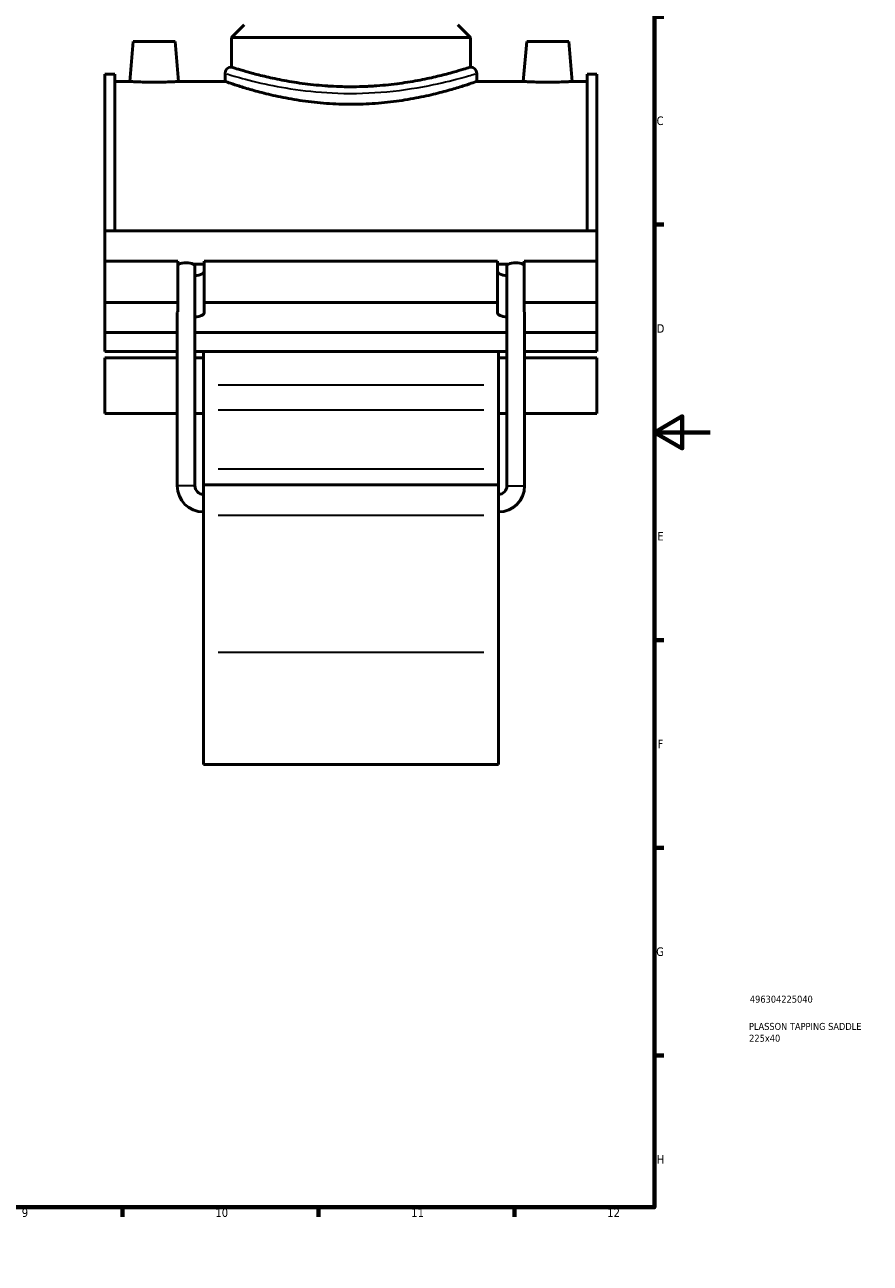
# Model space of a CAD drawing. Header units: millimetres. Extents: x 0 to 909, y -438 to 1024.
# Tile 3 of 5: x 596 to 898, y 0 to 443. Entities that reach past the tile are written whole.
import ezdxf

# ---------------------------------------------------------------- set-up
doc = ezdxf.new("R2010")
doc.units = ezdxf.units.MM
for name, color, linetype, lineweight in [('Border (ANSI)', 7, 'Continuous', 70), ('Title (ISO)', 7, 'Continuous', 50), ('Visible (ANSI)', 7, 'Continuous', 50), ('Visible Narrow (ANSI)', 7, 'Continuous', 35)]:
    doc.layers.add(name, color=color, linetype=linetype, lineweight=lineweight)
doc.styles.add('Note Text (ANSI)', font='tahoma.ttf')
doc.styles.add('Note Text (ISO)', font='tahoma.ttf')

# ---------------------------------------------------------------- blocks, each defined once
blk = doc.blocks.new('Borders Default Border')
at = {"layer": 'Border (ANSI)'}
for p, q in [((70.08, 574), (70.08, 577.45)), ((140.17, 574), (140.17, 577.45)), ((210.25, 574), (210.25, 577.45)), ((280.33, 574), (280.33, 577.45)), ((350.42, 574), (350.42, 577.45)), ((490.58, 574), (490.58, 577.45)), ((560.67, 574), (560.67, 577.45)), ((630.75, 574), (630.75, 577.45)), ((700.83, 574), (700.83, 577.45)), ((770.92, 574), (770.92, 577.45)), ((20, 519.75), (16.55, 519.75)), ((821, 519.75), (824.45, 519.75)), ((20, 445.5), (16.55, 445.5)), ((821, 445.5), (824.45, 445.5)), ((20, 371.25), (16.55, 371.25)), ((821, 371.25), (824.45, 371.25)), ((20, 222.75), (16.55, 222.75)), ((821, 222.75), (824.45, 222.75)), ((20, 148.5), (16.55, 148.5)), ((821, 148.5), (824.45, 148.5)), ((20, 74.25), (16.55, 74.25)), ((821, 74.25), (824.45, 74.25)), ((70.08, 20), (70.08, 16.55)), ((140.17, 20), (140.17, 16.55)), ((210.25, 20), (210.25, 16.55)), ((280.33, 20), (280.33, 16.55)), ((350.42, 20), (350.42, 16.55)), ((490.58, 20), (490.58, 16.55)), ((560.67, 20), (560.67, 16.55)), ((630.75, 20), (630.75, 16.55)), ((700.83, 20), (700.83, 16.55)), ((770.92, 20), (770.92, 16.55))]:
    blk.add_line(p, q, dxfattribs=at)
at = {"layer": 'Border (ANSI)', "flags": 128}
for points in [[(420.5, 594), (420.5, 574), (414.73, 584), (426.27, 584), (420.5, 574)], [(20, 20), (20, 574), (821, 574), (821, 20), (20, 20)], [(0, 297), (20, 297), (10, 302.77), (10, 291.23), (20, 297)], [(841, 297), (821, 297), (831, 302.77), (831, 291.23), (821, 297)], [(420.5, 0), (420.5, 20), (414.73, 10), (426.27, 10), (420.5, 20)]]:
    blk.add_lwpolyline(points, dxfattribs=at)
at = {"layer": 'Border (ANSI)', "color": 230, "true_color": 0xff0080, "attachment_point": 7, "style": 'Note Text (ANSI)'}
for s, insert, char_height in [('1', (34.35, 574.4), 3.05), ('2', (104.2, 574.4), 3.05), ('3', (174.26, 574.34), 3.05), ('4', (244.23, 574.4), 3.05), ('5', (314.48, 574.34), 3.05), ('6', (384.49, 574.34), 3.05), ('7', (454.6, 574.4), 3.05), ('8', (524.63, 574.33), 3.05), ('9', (594.7, 574.34), 3.05), ('10', (663.96, 574.34), 3.048), ('11', (734.04, 574.4), 3.048), ('12', (804.13, 574.4), 3.048), ('A', (16.78, 555.35), 3.05), ('A', (821.63, 555.35), 3.05), ('B', (17.15, 481.1), 3.05), ('B', (821.99, 481.1), 3.05), ('C', (16.95, 406.8), 3.05), ('C', (821.8, 406.8), 3.05), ('D', (16.96, 332.6), 3.05), ('D', (821.81, 332.6), 3.05), ('E', (17.21, 258.35), 3.05), ('E', (822.05, 258.35), 3.05), ('F', (17.29, 184.1), 3.05), ('F', (822.14, 184.1), 3.05), ('G', (16.81, 109.79), 3.05), ('G', (821.66, 109.79), 3.05), ('H', (16.97, 35.6), 3.05), ('H', (821.81, 35.6), 3.05), ('1', (34.35, 16.55), 3.05), ('2', (104.2, 16.55), 3.05), ('3', (174.26, 16.49), 3.05), ('4', (244.23, 16.55), 3.05), ('5', (314.48, 16.49), 3.05), ('6', (384.49, 16.49), 3.05), ('7', (454.6, 16.55), 3.05), ('8', (524.63, 16.48), 3.05), ('9', (594.7, 16.49), 3.05), ('10', (663.96, 16.49), 3.048), ('11', (734.04, 16.55), 3.048), ('12', (804.13, 16.55), 3.048)]:
    blk.add_mtext(s, dxfattribs=dict(at, insert=insert, char_height=char_height))
blk = doc.blocks.new('Title Blocks ISO')
at = {"layer": 'Title (ISO)', "color": 232, "true_color": 0xca0064, "style": 'Note Text (ISO)'}
for tag, p in [('PART_NUMBER_001', (34.16, 73.13)), ('DESCRIPTION_001', (33.84, 63.4)), ('DESCRIPTION_002', (33.91, 59.18))]:
    blk.add_attdef(tag, p, '', height=2.5, dxfattribs=at)

msp = doc.modelspace()

# ---------------------------------------------------------------- linework, layer by layer
at = {"layer": 'Visible (ANSI)'}
for p, q in [((674.214, 442.695), (669.714, 438.195)), ((750.714, 442.695), (755.214, 438.195)), ((634.564, 436.695), (633.317, 422.445)), ((634.564, 436.695), (649.564, 436.695)), ((649.564, 436.695), (650.81, 422.445)), ((755.214, 438.195), (669.714, 438.195)), ((669.714, 427.575), (669.714, 438.195)), ((755.214, 427.575), (755.214, 438.195)), ((775.364, 436.695), (774.117, 422.445)), ((790.364, 436.695), (775.364, 436.695)), ((790.364, 436.695), (791.61, 422.445)), ((624.464, 369.009), (624.464, 425.01)), ((627.984, 425.01), (624.464, 425.01)), ((627.984, 425.01), (627.984, 369.009)), ((667.464, 425.325), (667.464, 422.445)), ((757.464, 425.325), (757.464, 422.445)), ((796.944, 425.01), (796.944, 369.009)), ((800.464, 425.01), (796.944, 425.01)), ((800.464, 369.009), (800.464, 425.01)), ((627.984, 422.445), (633.317, 422.445)), ((650.81, 422.445), (667.464, 422.445)), ((757.464, 422.445), (774.117, 422.445)), ((791.61, 422.445), (796.944, 422.445)), ((624.464, 369.009), (800.464, 369.009)), ((624.464, 358.246), (624.464, 369.009)), ((800.464, 358.246), (800.464, 369.009)), ((624.464, 358.246), (650.539, 358.246)), ((624.464, 343.446), (624.464, 358.246)), ((650.539, 343.446), (650.539, 358.246)), ((650.539, 357.169), (650.952, 357.169)), ((656.055, 357.169), (659.989, 357.169)), ((656.654, 277.855), (656.654, 356.496)), ((659.989, 358.246), (659.989, 343.446)), ((659.989, 358.246), (764.939, 358.246)), ((764.939, 343.446), (764.939, 358.246)), ((764.939, 357.169), (768.872, 357.169)), ((768.274, 277.855), (768.274, 356.496)), ((773.975, 357.169), (774.389, 357.169)), ((774.389, 358.246), (774.389, 343.446)), ((774.389, 358.246), (800.464, 358.246)), ((800.464, 343.446), (800.464, 358.246)), ((624.464, 343.446), (650.539, 343.446)), ((624.464, 332.672), (624.464, 343.446)), ((650.539, 340.123), (650.539, 343.446)), ((659.989, 343.446), (659.989, 339.675)), ((659.989, 343.446), (764.939, 343.446)), ((764.939, 339.675), (764.939, 343.446)), ((774.389, 343.446), (774.389, 340.123)), ((774.389, 343.446), (800.464, 343.446)), ((800.464, 343.446), (800.464, 332.672)), ((650.354, 277.855), (650.354, 339.736)), ((774.574, 277.855), (774.574, 339.736)), ((650.354, 332.672), (624.464, 332.672)), ((624.464, 332.672), (624.464, 325.944)), ((768.274, 332.672), (656.654, 332.672)), ((800.464, 332.672), (774.574, 332.672)), ((800.464, 325.944), (800.464, 332.672)), ((624.464, 325.944), (650.354, 325.944)), ((624.464, 323.612), (624.464, 303.708)), ((624.464, 323.612), (650.354, 323.612)), ((656.654, 325.944), (768.274, 325.944)), ((656.654, 323.612), (659.664, 323.612)), ((659.664, 325.944), (659.664, 313.822)), ((765.264, 313.822), (765.264, 325.944)), ((765.264, 323.612), (768.274, 323.612)), ((774.574, 325.944), (800.464, 325.944)), ((774.574, 323.612), (800.464, 323.612)), ((800.464, 303.708), (800.464, 323.612)), ((659.664, 313.822), (659.664, 304.997)), ((765.264, 304.997), (765.264, 313.822)), ((624.464, 303.708), (650.354, 303.708)), ((656.654, 303.708), (659.664, 303.708)), ((659.664, 284.004), (659.664, 304.997)), ((765.264, 304.997), (765.264, 284.004)), ((765.264, 303.708), (768.274, 303.708)), ((774.574, 303.708), (800.464, 303.708)), ((659.664, 278.22), (659.664, 284.004)), ((765.264, 284.004), (765.264, 278.22)), ((659.664, 278.22), (659.664, 267.426)), ((659.664, 278.22), (765.264, 278.22)), ((765.264, 267.426), (765.264, 278.22)), ((659.664, 218.387), (659.664, 267.426)), ((765.264, 267.426), (765.264, 218.387)), ((659.664, 218.387), (659.664, 178.32)), ((765.264, 178.32), (765.264, 218.387)), ((659.664, 178.32), (765.264, 178.32))]:
    msp.add_line(p, q, dxfattribs=at)
for centre, radius, start, end in [((669.714, 425.325), 2.25, 90, 180), ((755.214, 425.325), 2.25, 0, 90), ((659.664, 277.855), 9.31, 180, 270), ((659.664, 277.855), 3.01, 180, 270), ((765.264, 277.855), 9.31, 270, 0), ((765.264, 277.855), 3.01, 270, 0)]:
    msp.add_arc(centre, radius, start, end, dxfattribs=at)
for centre, major_axis, ratio, start_param, end_param in [((653.504, 356.496), (3.15, 0), 0.3639702, 2.5150727, 2.7971679), ((653.504, 356.496), (3.15, 0), 0.3639702, 0.62652, 2.5150727), ((653.504, 356.496), (3.15, 0), 0.3639702, 0, 0.62652), ((655.264, 354.475), (4.725, 0), 0.3420201, 5.0109863, 6.2831853), ((769.664, 354.475), (-4.725, 0), 0.3420201, 0, 1.272199), ((771.424, 356.496), (3.15, 0), 0.3639702, 2.5150727, 3.1415927), ((771.424, 356.496), (3.15, 0), 0.3639702, 0.62652, 2.5150727), ((771.424, 356.496), (3.15, 0), 0.3639702, 0.3444248, 0.62652), ((653.504, 339.736), (3.15, 0), 0.3639702, 2.7971679, 3.1415927), ((655.264, 339.675), (4.725, 0), 0.3420201, 5.0109863, 6.2831853), ((769.664, 339.675), (-4.725, 0), 0.3420201, 0, 1.272199), ((771.424, 339.736), (3.15, 0), 0.3639702, 0, 0.3444248)]:
    msp.add_ellipse(centre, major_axis=major_axis, ratio=ratio, start_param=start_param, end_param=end_param, dxfattribs=at)
for points, knots in [([(755.214, 427.575), (755.214, 427.575), (754.953, 427.491), (753.862, 427.147), (753.031, 426.887), (750.844, 426.235), (749.485, 425.842), (746.353, 424.996), (744.579, 424.543), (740.805, 423.665), (738.672, 423.208), (734.023, 422.344), (731.506, 421.939), (726.246, 421.261), (723.498, 420.989), (717.96, 420.628), (715.169, 420.538), (709.759, 420.538), (706.968, 420.628), (701.429, 420.989), (698.681, 421.261), (693.421, 421.939), (690.905, 422.344), (686.255, 423.208), (684.122, 423.665), (680.348, 424.543), (678.575, 424.996), (675.442, 425.842), (674.084, 426.235), (671.896, 426.887), (671.066, 427.147), (669.974, 427.491), (669.714, 427.575), (669.714, 427.575)], [6.491134, 6.491134, 6.491134, 6.491134, 7.3023663, 7.3023663, 8.1135985, 8.1135985, 8.9248308, 8.9248308, 9.736063, 9.736063, 10.5476143, 10.5476143, 11.3591655, 11.3591655, 12.1707168, 12.1707168, 12.9822681, 12.9822681, 13.7938194, 13.7938194, 14.6053706, 14.6053706, 15.4169219, 15.4169219, 16.2284732, 16.2284732, 17.0397054, 17.0397054, 17.8509377, 17.8509377, 18.6621699, 18.6621699, 19.4734021, 19.4734021, 19.4734021, 19.4734021]), ([(650.81, 422.445), (650.81, 422.445), (650.592, 422.429), (649.701, 422.373), (649.03, 422.333), (647.478, 422.257), (646.495, 422.217), (644.338, 422.16), (643.164, 422.144), (640.963, 422.144), (639.79, 422.16), (637.633, 422.217), (636.649, 422.257), (635.098, 422.333), (634.426, 422.373), (633.536, 422.429), (633.317, 422.445), (633.317, 422.445)], [1.3203318, 1.3203318, 1.3203318, 1.3203318, 1.6503014, 1.6503014, 1.9802711, 1.9802711, 2.3104673, 2.3104673, 2.6406636, 2.6406636, 2.9708599, 2.9708599, 3.3010562, 3.3010562, 3.6310258, 3.6310258, 3.9609955, 3.9609955, 3.9609955, 3.9609955]), ([(757.464, 422.445), (757.464, 422.445), (757.188, 422.347), (756.038, 421.95), (755.162, 421.651), (752.859, 420.898), (751.428, 420.444), (748.132, 419.466), (746.267, 418.943), (742.299, 417.927), (740.056, 417.397), (735.167, 416.395), (732.519, 415.923), (726.984, 415.135), (724.091, 414.817), (718.257, 414.395), (715.316, 414.291), (709.611, 414.291), (706.67, 414.395), (700.836, 414.817), (697.943, 415.135), (692.408, 415.923), (689.761, 416.395), (684.871, 417.397), (682.629, 417.927), (678.66, 418.943), (676.795, 419.466), (673.499, 420.444), (672.069, 420.898), (669.765, 421.651), (668.89, 421.95), (667.739, 422.347), (667.464, 422.445), (667.464, 422.445)], [6.8438585, 6.8438585, 6.8438585, 6.8438585, 7.6990942, 7.6990942, 8.5543298, 8.5543298, 9.4095655, 9.4095655, 10.2648012, 10.2648012, 11.1205301, 11.1205301, 11.9762591, 11.9762591, 12.831988, 12.831988, 13.687717, 13.687717, 14.5434459, 14.5434459, 15.3991749, 15.3991749, 16.2549038, 16.2549038, 17.1106327, 17.1106327, 17.9658684, 17.9658684, 18.8211041, 18.8211041, 19.6763398, 19.6763398, 20.5315754, 20.5315754, 20.5315754, 20.5315754]), ([(791.61, 422.445), (791.61, 422.445), (791.392, 422.429), (790.501, 422.373), (789.83, 422.333), (788.278, 422.257), (787.295, 422.217), (785.138, 422.16), (783.964, 422.144), (782.864, 422.144), (781.763, 422.144), (780.59, 422.16), (778.433, 422.217), (777.449, 422.257), (775.898, 422.333), (775.226, 422.373), (774.336, 422.429), (774.117, 422.445), (774.117, 422.445)], [3.9609955, 3.9609955, 3.9609955, 3.9609955, 4.2909651, 4.2909651, 4.6209347, 4.6209347, 4.951131, 4.951131, 5.2813273, 5.2813273, 5.2813273, 5.6115236, 5.6115236, 5.9417198, 5.9417198, 6.2716895, 6.2716895, 6.6016591, 6.6016591, 6.6016591, 6.6016591])]:
    msp.add_open_spline(points, degree=3, knots=knots, dxfattribs=at)
at = {"layer": 'Visible Narrow (ANSI)'}
for p, q in [((759.984, 313.822), (664.944, 313.822)), ((664.944, 304.997), (759.984, 304.997)), ((664.944, 284.004), (759.984, 284.004)), ((656.615, 277.855), (650.393, 277.855)), ((768.313, 277.855), (774.535, 277.855)), ((664.944, 267.426), (759.984, 267.426)), ((664.944, 218.387), (759.984, 218.387))]:
    msp.add_line(p, q, dxfattribs=at)
for points, knots in [([(668.029, 425.148), (668.563, 424.984), (669.471, 424.711), (672.93, 423.71), (676.19, 422.806), (683.818, 421.07), (687.993, 420.248), (697.305, 418.915), (702.47, 418.422), (713.635, 418.04), (719.65, 418.234), (731.442, 419.33), (737.145, 420.28), (746.096, 422.154), (749.581, 423.056), (754.505, 424.419), (756.115, 424.91), (756.902, 425.152)], [-33.5100056, -33.5100056, -33.5100056, -33.5100056, -32.5321353, -32.5321353, -30.8277686, -30.8277686, -29.3407665, -29.3407665, -27.8086107, -27.8086107, -26.1027682, -26.1027682, -24.2467008, -24.2467008, -22.6407604, -22.6407604, -21.2002106, -21.2002106, -21.2002106, -21.2002106]), ([(754.68, 427.399), (753.933, 427.153), (752.403, 426.653), (747.725, 425.267), (744.415, 424.35), (735.911, 422.444), (730.493, 421.477), (719.29, 420.362), (713.577, 420.165), (702.97, 420.554), (698.063, 421.055), (689.217, 422.411), (685.25, 423.247), (678.004, 425.013), (674.906, 425.932), (671.62, 426.95), (670.757, 427.229), (670.25, 427.396)], [21.2002106, 21.2002106, 21.2002106, 21.2002106, 22.6407604, 22.6407604, 24.2467008, 24.2467008, 26.1027682, 26.1027682, 27.8086107, 27.8086107, 29.3407665, 29.3407665, 30.8277686, 30.8277686, 32.5321353, 32.5321353, 33.5100056, 33.5100056, 33.5100056, 33.5100056])]:
    msp.add_open_spline(points, degree=3, knots=knots, dxfattribs=at)

# ---------------------------------------------------------------- block references
msp.add_blockref('Borders Default Border', (0, 0))
msp.add_blockref('Title Blocks ISO', (821, 20)).add_auto_attribs({'PART_NUMBER_001': '496304225040', 'DESCRIPTION_001': 'PLASSON TAPPING SADDLE', 'DESCRIPTION_002': '225x40'})

doc.saveas('drawing.dxf')
